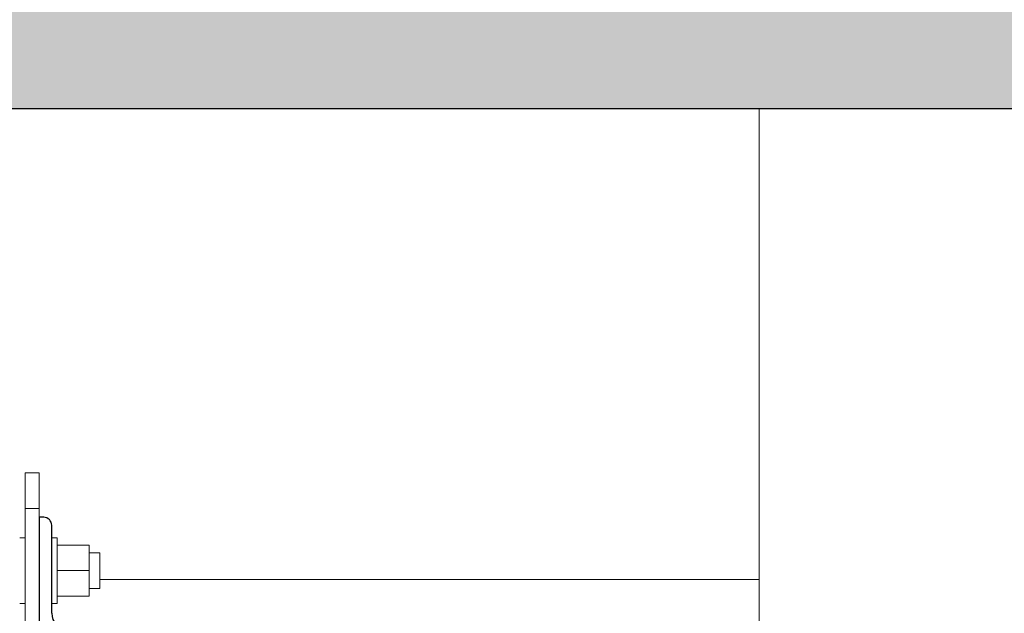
# Model space of a CAD drawing. Header units: millimetres. Extents: x 198345 to 441227, y -23587 to 80066.
# Tile 39 of 79: x 318271 to 318825, y 62846 to 63180. Entities that reach past the tile are written whole.
import ezdxf

# ---------------------------------------------------------------- set-up
doc = ezdxf.new("R2010")
doc.units = ezdxf.units.MM
for name, color, linetype, lineweight in [('CA_IMPORTY18', 8, 'Continuous', 9), ('CA_REZY', 1, 'Continuous', 25), ('CA_SRAFY', 9, 'Continuous', 25)]:
    doc.layers.add(name, color=color, linetype=linetype, lineweight=lineweight)

# ---------------------------------------------------------------- blocks, each defined once
blk = doc.blocks.new('ocelová kce final - 11542_003_OK-HALA_TaO-2_ET_AciS_2025-05-29_upr_dwg-2597525-PŮDORYS _6_160 _ vestavek V9')
at = {"layer": 'CA_IMPORTY18', "color": 57}
for p, q in [((206890, 61030), (206890, 63130)), ((206890, 63130), (206890, 62865)), ((206485, 62925), (206477, 62925)), ((206477, 62925), (206477, 62905)), ((206485, 62905), (206485, 62925)), ((206485, 62905), (206477, 62905)), ((206477, 62905), (206477, 62835)), ((206485, 62900), (206485, 62905)), ((206477, 62888.5), (206474, 62888.5)), ((206495, 62888.5), (206492, 62888.5)), ((206495, 62888.5), (206495, 62851.5)), ((206495, 62888.5), (206495, 62885.13)), ((206513, 62884.27), (206495, 62884.27)), ((206495, 62884.27), (206495, 62883.08)), ((206513, 62870), (206513, 62884.27)), ((206519, 62880), (206513, 62880)), ((206519, 62880), (206519, 62860)), ((206513, 62870), (206495, 62870)), ((206513, 62855.73), (206513, 62870)), ((206519, 62865), (206890, 62865)), ((206890, 62865), (206519, 62865)), ((206890, 62865), (206890, 57170)), ((206513, 62860), (206519, 62860)), ((206474, 62851.5), (206477, 62851.5)), ((206492, 62851.5), (206495, 62851.5)), ((206513, 62855.73), (206495, 62855.73)), ((206495, 62853.83), (206495, 62851.5))]:
    blk.add_line(p, q, dxfattribs=at)
at = {"layer": 'CA_REZY'}
for p, q in [((206487.5, 62900), (206485, 62900)), ((206485, 62900), (206485, 62830)), ((206492, 62846), (206492, 62895.5))]:
    blk.add_line(p, q, dxfattribs=at)
for centre, radius, start, end in [((206487.5, 62895.5), 4.5, 0, 90), ((206501, 62846), 9, 180, 270)]:
    blk.add_arc(centre, radius, start, end, dxfattribs=at)
blk = doc.blocks.new('ocelová kce final - ocelová kce final-2597615-PŮDORYS _6_160 _ vestavek V9')
blk.add_blockref('ocelová kce final - 11542_003_OK-HALA_TaO-2_ET_AciS_2025-05-29_upr_dwg-2597525-PŮDORYS _6_160 _ vestavek V9', (0, 0))

msp = doc.modelspace()

# ---------------------------------------------------------------- hatches: boundary and pattern name
at = {"layer": 'CA_SRAFY', "lineweight": 9}
h = msp.add_hatch(dxfattribs=at)
h.set_pattern_fill('FP_26', color=256, angle=-198.43, style=0, pattern_type=2)
h.set_pattern_definition([(341.57, (351289.287, 63274.92), (40.642541, 0.003194), [6.096, -283.058, 32.106, 0]), (198.43, (351299.447, 63274.92), (40.642541, -0.003194), [6.096, -283.058, 31.648, 0]), (288.43, (351289.287, 63274.92), (-20.3129687, 101.608582), [96.368, -224.892]), (251.57, (351299.447, 63274.92), (-20.3129687, -101.608582), [96.368, -224.892])])
h.paths.add_polyline_path([(385701.87, 63130), (385701.87, 63280), (380441.87, 63280), (380441.87, 63130), (385539.14, 63130)])
h.paths.add_polyline_path([(378591.87, 63130), (378591.87, 63280), (375606.87, 63280), (375606.87, 63130), (378495.34, 63130)])
h.paths.add_polyline_path([(373756.87, 63130), (373756.87, 63280), (357841.87, 63280), (357841.87, 63130), (373618.86, 63130)])
h.paths.add_polyline_path([(355991.87, 63130), (355991.87, 63280), (346341.87, 63280), (346341.87, 63130), (355919.05, 63130)])
h.paths.add_polyline_path([(344491.87, 63130), (344491.87, 63280), (338541.87, 63280), (338541.87, 63130), (344359.99, 63130)])
h.paths.add_polyline_path([(336691.87, 63130), (336691.87, 63280), (328841.87, 63280), (328841.87, 63130), (336593.75, 63130)])
h.paths.add_polyline_path([(326991.87, 63130), (326991.87, 63280), (316886.87, 63280), (316886.87, 63130), (326840.79, 63130)])

# ---------------------------------------------------------------- linework, layer by layer
at = {"layer": 'CA_REZY'}
msp.add_line((316886.87, 63130), (326991.87, 63130), dxfattribs=at)

# ---------------------------------------------------------------- block references
at = {"layer": 'CA_IMPORTY18', "color": 57}
msp.add_blockref('ocelová kce final - ocelová kce final-2597615-PŮDORYS _6_160 _ vestavek V9', (111796.82, 0), dxfattribs=at)

doc.saveas('drawing.dxf')
